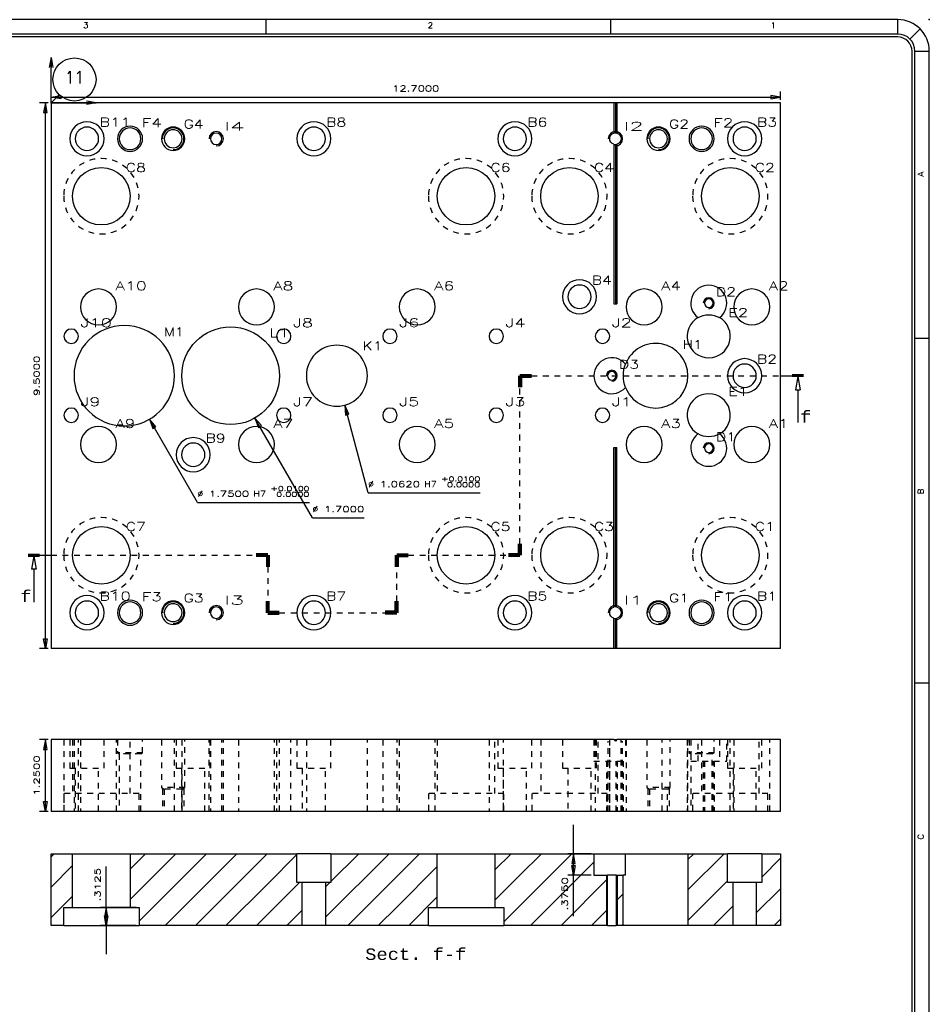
# Model space of a CAD drawing. Header units: inches. Extents: x 3 to 351, y 4 to 271.
# Tile 140 of 256: x 81 to 97, y 173 to 190. Entities that reach past the tile are written whole.
import ezdxf
from ezdxf.enums import TextEntityAlignment as Align

# ---------------------------------------------------------------- set-up
doc = ezdxf.new("R2010")
doc.units = ezdxf.units.IN
doc.header["$LTSCALE"] = 0.5
doc.header["$MEASUREMENT"] = 0
doc.linetypes.add('DIVIDE', pattern=[0.393701, 0.19685, -0.098425, 0, -0.098425])
doc.linetypes.add('HIDDEN', pattern=[0.225, 0.15, -0.075])
for name, color, linetype in [('DIE', 7, 'Continuous'), ('DSS', 7, 'Continuous'), ('MFB', 7, 'Continuous'), ('PLOTVIEW1', 7, 'Continuous'), ('STR_1', 7, 'Continuous')]:
    doc.layers.add(name, color=color, linetype=linetype)
doc.styles.add('VERO0-Simplex', font='simplex_.ttf')
doc.styles.add('VERO2-Courier New', font='cour.ttf')
doc.styles.add('VERO5-RomanD', font='romand__.ttf')

# ---------------------------------------------------------------- blocks, each defined once
blk = doc.blocks.new('ArrowheadClosed')
at = {"color": 0}
for p, q in [((0, 0), (-1, 0.18)), ((-1, 0.18), (-1, -0.18)), ((-1, -0.18), (0, 0))]:
    blk.add_line(p, q, dxfattribs=at)
blk = doc.blocks.new('ArrowheadOpen')
at = {"color": 0}
for q in [(-1, 0.18), (-1, -0.18), (-1, 0)]:
    blk.add_line((0, 0), q, dxfattribs=at)
blk = doc.blocks.new('ArrowheadSection')
at = {"color": 0}
for p, q in [((0, 1), (-1, 1)), ((0, 0.5), (-1, 0.5)), ((0, 0), (-1, 0)), ((0, -0.5), (-1, -0.5)), ((0, -1), (-1, -1))]:
    blk.add_line(p, q, dxfattribs=at)
blk = doc.blocks.new('ArrowheadSectionClosed')
at = {"color": 0}
for p, q in [((0, 0.02), (-1, 0.02)), ((0, 0.01), (-1, 0.01)), ((0, 0), (-1, 0)), ((0, -0.01), (-1, -0.01)), ((0, -0.02), (-1, -0.02)), ((-0.5, -0.02), (-0.7, -0.298)), ((-0.5, -0.02), (-0.3, -0.298)), ((-0.7, -0.298), (-0.3, -0.298)), ((-0.5, -0.298), (-0.5, -1))]:
    blk.add_line(p, q, dxfattribs=at)

msp = doc.modelspace()

# ---------------------------------------------------------------- linework, layer by layer
at = {"layer": 'DIE', "color": 95, "linetype": 'Continuous'}
msp.add_line((82.012, 188.3), (82.012, 189.087), dxfattribs=at)
at = {"layer": 'DIE', "color": 230, "linetype": 'Continuous'}
msp.add_line((82.012, 188.3), (82.799, 188.3), dxfattribs=at)
at = {"layer": 'DIE', "color": 142, "linetype": 'Continuous'}
msp.add_point((82.012, 188.3), dxfattribs=at)
at = {"layer": 'DSS', "color": 56, "linetype": 'Continuous'}
for p, q in [((82.012, 188.35), (82.012, 188.5)), ((82.012, 188.4), (94.712, 188.4)), ((94.712, 188.35), (94.712, 188.5)), ((81.962, 188.3), (81.812, 188.3)), ((81.912, 178.8), (81.912, 188.3)), ((81.962, 178.8), (81.812, 178.8)), ((81.962, 177.216), (81.812, 177.216)), ((81.912, 175.966), (81.912, 177.216)), ((81.962, 175.966), (81.812, 175.966))]:
    msp.add_line(p, q, dxfattribs=at)
at = {"layer": 'DSS', "color": 9, "linetype": 'Continuous'}
for p, q in [((82.012, 188.3), (82.012, 178.8)), ((91.812, 188.3), (82.012, 188.3)), ((91.812, 188.3), (91.812, 187.772)), ((91.837, 188.3), (91.812, 188.3)), ((91.837, 188.3), (91.837, 187.775)), ((91.862, 188.3), (91.837, 188.3)), ((91.862, 188.3), (91.862, 187.772)), ((94.712, 188.3), (91.862, 188.3)), ((94.712, 178.8), (94.712, 188.3)), ((91.837, 187.775), (91.812, 187.772)), ((91.862, 187.772), (91.837, 187.775)), ((91.812, 187.577), (91.812, 184.8)), ((91.812, 187.577), (91.837, 187.574)), ((91.837, 187.574), (91.862, 187.577)), ((91.837, 187.574), (91.837, 184.8)), ((91.862, 187.577), (91.862, 184.8)), ((91.812, 184.8), (91.862, 184.8)), ((91.812, 182.3), (91.862, 182.3)), ((91.812, 179.522), (91.812, 182.3)), ((91.837, 179.525), (91.837, 182.3)), ((91.862, 179.522), (91.862, 182.3)), ((91.837, 179.525), (91.812, 179.522)), ((91.862, 179.522), (91.837, 179.525)), ((91.812, 178.8), (91.812, 179.327)), ((91.812, 179.327), (91.837, 179.324)), ((91.837, 179.324), (91.862, 179.327)), ((91.837, 178.8), (91.837, 179.324)), ((91.862, 178.8), (91.862, 179.327)), ((91.812, 178.8), (82.012, 178.8)), ((91.837, 178.8), (91.812, 178.8)), ((91.862, 178.8), (91.837, 178.8)), ((94.712, 178.8), (91.862, 178.8)), ((82.012, 177.216), (82.012, 175.966)), ((91.812, 177.216), (82.012, 177.216)), ((91.837, 177.191), (91.812, 177.216)), ((91.812, 177.216), (91.862, 177.216)), ((91.862, 177.216), (91.837, 177.191)), ((94.712, 177.216), (91.862, 177.216)), ((94.712, 175.966), (94.712, 177.216)), ((94.712, 175.966), (82.012, 175.966))]:
    msp.add_line(p, q, dxfattribs=at)
at = {"layer": 'DSS', "color": 100, "linetype": 'DIVIDE'}
for p, q in [((90.175, 180.425), (90.175, 183.55)), ((90.175, 183.55), (94.712, 183.55)), ((82.012, 180.425), (85.784, 180.425)), ((85.784, 180.425), (85.784, 179.425)), ((88.029, 179.425), (88.029, 180.425)), ((88.029, 180.425), (90.175, 180.425)), ((85.784, 179.425), (88.029, 179.425))]:
    msp.add_line(p, q, dxfattribs=at)
at = {"layer": 'DSS', "color": 254, "linetype": 'HIDDEN'}
for p, q in [((82.236, 177.216), (82.236, 175.966)), ((82.34, 177.216), (82.34, 176.716)), ((82.386, 177.216), (82.386, 176.278)), ((82.412, 177.216), (82.412, 175.966)), ((82.488, 175.966), (82.488, 177.216)), ((82.524, 177.216), (82.524, 175.966)), ((82.934, 176.716), (82.934, 177.216)), ((83.149, 175.966), (83.149, 177.216)), ((83.168, 177.216), (83.168, 176.984)), ((83.388, 176.278), (83.388, 177.216)), ((83.606, 176.984), (83.606, 177.216)), ((83.934, 177.216), (83.934, 176.383)), ((84.162, 175.966), (84.162, 177.216)), ((84.19, 177.216), (84.19, 176.716)), ((84.287, 177.216), (84.287, 175.966)), ((84.34, 176.383), (84.34, 177.216)), ((84.762, 175.966), (84.762, 177.216)), ((84.784, 176.716), (84.784, 177.216)), ((84.786, 177.216), (84.786, 175.966)), ((84.987, 175.966), (84.987, 177.216)), ((85.012, 175.966), (85.012, 177.216)), ((85.274, 177.216), (85.274, 175.966)), ((85.899, 175.966), (85.899, 177.216)), ((85.936, 177.216), (85.936, 175.966)), ((85.987, 175.966), (85.987, 177.216)), ((86.188, 175.966), (86.188, 177.216)), ((86.29, 177.216), (86.29, 176.716)), ((86.456, 177.216), (86.456, 175.966)), ((86.884, 176.716), (86.884, 177.216)), ((87.518, 175.966), (87.518, 177.216)), ((87.786, 177.216), (87.786, 175.966)), ((88.038, 175.966), (88.038, 177.216)), ((88.074, 177.216), (88.074, 175.966)), ((88.699, 175.966), (88.699, 177.216)), ((88.736, 177.216), (88.736, 176.278)), ((89.636, 177.216), (89.636, 175.966)), ((89.738, 176.278), (89.738, 177.216)), ((89.79, 177.216), (89.79, 176.716)), ((89.888, 175.966), (89.888, 177.216)), ((90.384, 176.716), (90.384, 177.216)), ((90.536, 177.216), (90.536, 176.278)), ((90.915, 177.216), (90.915, 176.716)), ((91.462, 177.216), (91.462, 176.841)), ((91.486, 177.216), (91.486, 175.966)), ((91.509, 176.716), (91.509, 177.216)), ((91.538, 176.278), (91.538, 177.216)), ((91.712, 175.966), (91.712, 177.191)), ((91.736, 177.216), (91.736, 175.966)), ((91.738, 175.966), (91.738, 177.216)), ((91.937, 175.966), (91.937, 177.216)), ((91.962, 175.966), (91.962, 177.191)), ((92.012, 177.216), (92.012, 176.841)), ((92.024, 177.216), (92.024, 175.966)), ((92.384, 177.216), (92.384, 176.383)), ((92.649, 175.966), (92.649, 177.216)), ((92.79, 176.383), (92.79, 177.216)), ((93.087, 177.216), (93.087, 175.966)), ((93.099, 175.966), (93.099, 177.216)), ((93.118, 177.216), (93.118, 176.984)), ((93.149, 177.216), (93.149, 176.966)), ((93.275, 176.841), (93.275, 177.216)), ((93.336, 177.216), (93.336, 176.278)), ((93.556, 176.984), (93.556, 177.216)), ((93.649, 177.216), (93.649, 176.841)), ((93.774, 176.841), (93.774, 177.216)), ((93.79, 177.216), (93.79, 176.716)), ((93.837, 175.966), (93.837, 177.216)), ((93.899, 177.216), (93.899, 175.966)), ((94.338, 176.278), (94.338, 177.216)), ((94.384, 176.716), (94.384, 177.216)), ((94.524, 175.966), (94.524, 177.216)), ((83.606, 176.984), (83.168, 176.984)), ((83.168, 176.984), (83.199, 176.966)), ((83.574, 176.966), (83.199, 176.966)), ((83.199, 176.966), (83.199, 175.966)), ((83.574, 176.966), (83.606, 176.984)), ((83.574, 175.966), (83.574, 176.966)), ((93.556, 176.984), (93.118, 176.984)), ((93.118, 176.984), (93.149, 176.966)), ((93.524, 176.966), (93.149, 176.966)), ((93.149, 176.966), (93.149, 175.966)), ((93.524, 176.966), (93.556, 176.984)), ((93.524, 175.966), (93.524, 176.966)), ((82.34, 176.716), (82.934, 176.716)), ((82.434, 176.716), (82.434, 175.966)), ((82.84, 175.966), (82.84, 176.716)), ((84.19, 176.716), (84.784, 176.716)), ((84.284, 176.716), (84.284, 175.966)), ((84.69, 175.966), (84.69, 176.716)), ((86.29, 176.716), (86.884, 176.716)), ((86.384, 176.716), (86.384, 175.966)), ((86.79, 175.966), (86.79, 176.716)), ((89.79, 176.716), (90.384, 176.716)), ((89.884, 176.716), (89.884, 175.966)), ((90.29, 175.966), (90.29, 176.716)), ((90.915, 176.716), (91.509, 176.716)), ((91.009, 176.716), (91.009, 175.966)), ((91.415, 175.966), (91.415, 176.716)), ((91.462, 176.841), (92.012, 176.841)), ((91.679, 176.841), (91.679, 175.966)), ((91.7, 176.841), (91.7, 175.966)), ((91.849, 175.966), (91.849, 176.841)), ((91.869, 176.841), (91.869, 175.966)), ((91.974, 176.841), (91.974, 175.966)), ((93.149, 176.841), (93.774, 176.841)), ((93.367, 176.841), (93.367, 175.966)), ((93.387, 176.841), (93.387, 175.966)), ((93.537, 175.966), (93.537, 176.841)), ((93.557, 176.841), (93.557, 175.966)), ((93.79, 176.716), (94.384, 176.716)), ((93.884, 176.716), (93.884, 175.966)), ((94.29, 175.966), (94.29, 176.716)), ((84.34, 176.383), (83.934, 176.383)), ((83.934, 176.383), (83.981, 176.356)), ((84.293, 176.356), (84.34, 176.383)), ((92.79, 176.383), (92.384, 176.383)), ((92.384, 176.383), (92.431, 176.356)), ((92.743, 176.356), (92.79, 176.383)), ((82.231, 176.278), (82.231, 175.966)), ((83.543, 176.278), (82.231, 176.278)), ((83.543, 175.966), (83.543, 176.278)), ((83.949, 176.356), (83.949, 175.966)), ((84.293, 176.356), (83.981, 176.356)), ((83.981, 176.356), (83.981, 175.966)), ((84.293, 175.966), (84.293, 176.356)), ((84.324, 176.356), (84.324, 175.966)), ((88.581, 176.278), (88.581, 175.966)), ((89.893, 176.278), (88.581, 176.278)), ((89.893, 175.966), (89.893, 176.278)), ((90.381, 176.278), (90.381, 175.966)), ((91.693, 176.278), (90.381, 176.278)), ((91.693, 175.966), (91.693, 176.278)), ((92.399, 176.356), (92.399, 175.966)), ((92.743, 176.356), (92.431, 176.356)), ((92.431, 176.356), (92.431, 175.966)), ((92.743, 175.966), (92.743, 176.356)), ((92.774, 176.356), (92.774, 175.966)), ((93.181, 176.278), (93.181, 175.966)), ((94.493, 176.278), (93.181, 176.278)), ((94.493, 175.966), (94.493, 176.278))]:
    msp.add_line(p, q, dxfattribs=at)
at = {"layer": 'DSS', "color": 9, "linetype": 'Continuous', "extrusion": (0, 0, -1)}
for centre, radius in [((-82.637, 187.675), 0.297), ((-82.637, 187.675), 0.203), ((-83.387, 187.675), 0.219), ((-83.387, 187.675), 0.188), ((-84.137, 187.675), 0.203), ((-86.587, 187.675), 0.297), ((-86.587, 187.675), 0.203), ((-90.087, 187.675), 0.297), ((-90.087, 187.675), 0.203), ((-92.587, 187.675), 0.203), ((-93.337, 187.675), 0.219), ((-93.337, 187.675), 0.188), ((-94.087, 187.675), 0.297), ((-94.087, 187.675), 0.203), ((-84.137, 187.675), 0.156), ((-84.887, 187.675), 0.1), ((-92.587, 187.675), 0.156), ((-91.212, 184.925), 0.297), ((-91.212, 184.925), 0.203), ((-82.837, 184.747), 0.313), ((-85.587, 184.747), 0.313), ((-88.387, 184.747), 0.313), ((-92.337, 184.747), 0.313), ((-94.212, 184.747), 0.313), ((-93.462, 184.812), 0.0748), ((-83.287, 183.55), 0.875), ((-82.362, 184.237), 0.126), ((-86.062, 184.237), 0.126), ((-87.912, 184.237), 0.126), ((-89.762, 184.237), 0.126), ((-91.612, 184.237), 0.126), ((-86.987, 183.55), 0.531), ((-94.087, 183.55), 0.297), ((-94.087, 183.55), 0.203), ((-91.774, 183.55), 0.0748), ((-82.362, 182.862), 0.126), ((-86.062, 182.862), 0.126), ((-87.912, 182.862), 0.126), ((-89.762, 182.862), 0.126), ((-91.612, 182.862), 0.126), ((-82.837, 182.352), 0.313), ((-85.587, 182.352), 0.313), ((-88.387, 182.352), 0.313), ((-92.337, 182.352), 0.313), ((-94.212, 182.352), 0.313), ((-84.487, 182.175), 0.297), ((-84.487, 182.175), 0.203), ((-93.462, 182.287), 0.0748), ((-82.637, 179.425), 0.297), ((-82.637, 179.425), 0.203), ((-83.387, 179.425), 0.219), ((-84.137, 179.425), 0.203), ((-86.587, 179.425), 0.297), ((-86.587, 179.425), 0.203), ((-90.087, 179.425), 0.297), ((-90.087, 179.425), 0.203), ((-92.587, 179.425), 0.203), ((-93.337, 179.425), 0.219), ((-94.087, 179.425), 0.297), ((-94.087, 179.425), 0.203), ((-83.387, 179.425), 0.188), ((-84.137, 179.425), 0.156), ((-84.887, 179.425), 0.1), ((-92.587, 179.425), 0.156), ((-93.337, 179.425), 0.188)]:
    msp.add_circle(centre, radius, dxfattribs=at)
at = {"layer": 'DSS', "color": 254, "linetype": 'HIDDEN', "extrusion": (0, 0, -1)}
for centre in [(-82.887, 186.675), (-89.237, 186.675), (-91.037, 186.675), (-93.837, 186.675), (-82.887, 180.425), (-89.237, 180.425), (-91.037, 180.425), (-93.837, 180.425)]:
    msp.add_circle(centre, 0.656, dxfattribs=at)
at = {"layer": 'DSS', "color": 9, "linetype": 'Continuous'}
for centre, radius in [((82.887, 186.675), 0.501), ((89.237, 186.675), 0.501), ((91.037, 186.675), 0.501), ((93.837, 186.675), 0.501), ((85.137, 183.55), 0.85), ((82.887, 180.425), 0.501), ((89.237, 180.425), 0.501), ((91.037, 180.425), 0.501), ((93.837, 180.425), 0.501)]:
    msp.add_circle(centre, radius, dxfattribs=at)
at = {"layer": 'DSS', "color": 2, "linetype": 'Continuous'}
for centre, radius in [((84.137, 187.675), 0.188), ((92.587, 187.675), 0.188), ((84.887, 187.675), 0.125), ((91.837, 187.675), 0.125), ((93.462, 184.812), 0.095), ((91.774, 183.55), 0.095), ((93.462, 182.287), 0.095), ((84.137, 179.425), 0.188), ((84.887, 179.425), 0.125), ((91.837, 179.425), 0.125), ((92.587, 179.425), 0.188)]:
    msp.add_arc(centre, radius, 270, 180, dxfattribs=at)
at = {"layer": 'DSS', "color": 9, "linetype": 'Continuous', "extrusion": (0, 0, -1)}
for centre, radius, start, end in [((-91.837, 187.675), 0.1, 284.4039, 75.5961), ((-91.837, 187.675), 0.1, 104.4039, 255.5961), ((-93.462, 184.237), 0.375, 60.032, 119.968), ((-92.537, 183.55), 0.562, 338.8735, 21.1265), ((-93.462, 182.862), 0.375, 240.032, 299.968), ((-91.837, 179.425), 0.1, 284.4039, 75.5961), ((-91.837, 179.425), 0.1, 104.4039, 255.5961)]:
    msp.add_arc(centre, radius, start, end, dxfattribs=at)
at = {"layer": 'DSS', "color": 9, "linetype": 'Continuous'}
for centre, radius, start, end in [((93.462, 184.812), 0.313, 306.8284, 233.1716), ((93.462, 184.237), 0.375, 119.968, 60.032), ((92.537, 183.55), 0.562, 201.1265, 158.8735), ((91.774, 183.55), 0.313, 40.449, 319.551), ((93.462, 182.862), 0.375, 299.968, 240.032), ((93.462, 182.287), 0.313, 126.8284, 53.1716)]:
    msp.add_arc(centre, radius, start, end, dxfattribs=at)
at = {"layer": 'MFB', "color": 56, "linetype": 'Continuous'}
for p, q in [((82.012, 188.3), (82.154, 188.442)), ((87.533, 181.513), (87.124, 183.037)), ((84.56, 181.345), (83.724, 182.792)), ((86.564, 181.078), (85.562, 182.813)), ((87.533, 181.513), (89.483, 181.513)), ((84.56, 181.345), (86.51, 181.345)), ((86.564, 181.078), (87.464, 181.078)), ((91.106, 175.23), (91.106, 175.73)), ((91.412, 175.23), (91.006, 175.23)), ((91.106, 174.855), (91.106, 175.23)), ((82.972, 174.293), (82.972, 175.005)), ((91.412, 174.855), (91.006, 174.855)), ((91.106, 174.142), (91.106, 174.855)), ((83.493, 174.293), (82.872, 174.293)), ((82.972, 173.98), (82.972, 174.293)), ((83.493, 173.98), (82.872, 173.98)), ((82.972, 173.98), (82.972, 173.48))]:
    msp.add_line(p, q, dxfattribs=at)
at = {"layer": 'MFB', "color": 9, "linetype": 'Continuous'}
for p, q in [((82.064, 175.23), (82.012, 175.178)), ((82.012, 173.98), (82.012, 175.23)), ((82.012, 175.23), (82.386, 175.23)), ((82.386, 174.293), (82.386, 175.23)), ((82.386, 175.23), (83.388, 175.23)), ((84.185, 175.23), (83.388, 174.433)), ((83.655, 175.23), (83.388, 174.963)), ((83.388, 175.23), (83.388, 174.293)), ((83.388, 175.23), (85.784, 175.23)), ((84.716, 175.23), (83.543, 174.058)), ((85.246, 175.23), (83.996, 173.98)), ((85.776, 175.23), (84.526, 173.98)), ((85.784, 175.23), (86.29, 175.23)), ((86.29, 175.214), (85.784, 174.707)), ((86.29, 174.73), (86.29, 175.23)), ((86.884, 175.23), (86.29, 175.23)), ((87.898, 175.23), (86.79, 174.123)), ((87.367, 175.23), (86.884, 174.747)), ((86.884, 175.23), (86.884, 174.73)), ((86.884, 175.23), (88.029, 175.23)), ((88.428, 175.23), (88.029, 174.831)), ((88.029, 175.23), (88.736, 175.23)), ((88.736, 174.293), (88.736, 175.23)), ((88.736, 175.23), (89.738, 175.23)), ((90.019, 175.23), (89.738, 174.949)), ((89.738, 175.23), (89.738, 174.293)), ((89.738, 175.23), (90.175, 175.23)), ((91.08, 175.23), (90.175, 174.325)), ((90.549, 175.23), (90.175, 174.856)), ((90.175, 175.23), (91.462, 175.23)), ((91.462, 175.23), (91.462, 174.855)), ((91.462, 175.23), (92.012, 175.23)), ((92.012, 174.855), (92.012, 175.23)), ((92.012, 175.23), (93.099, 175.23)), ((93.731, 175.23), (93.099, 174.598)), ((93.201, 175.23), (93.099, 175.129)), ((93.099, 175.23), (93.099, 173.98)), ((93.099, 175.23), (93.79, 175.23)), ((93.79, 174.73), (93.79, 175.23)), ((94.384, 175.23), (93.79, 175.23)), ((94.384, 175.23), (94.384, 174.73)), ((94.384, 175.23), (94.712, 175.23)), ((94.712, 175.23), (94.712, 173.98)), ((82.386, 175.022), (82.012, 174.648)), ((88.736, 175.008), (88.029, 174.3)), ((91.462, 175.082), (90.36, 173.98)), ((94.712, 175.15), (94.384, 174.822)), ((88.029, 174.831), (87.178, 173.98)), ((90.175, 174.856), (89.738, 174.419)), ((91.462, 174.855), (91.7, 174.855)), ((91.7, 173.98), (91.7, 174.855)), ((91.849, 174.855), (91.7, 174.855)), ((91.849, 174.855), (91.849, 173.98)), ((91.849, 174.855), (91.974, 174.855)), ((91.974, 173.98), (91.974, 174.855)), ((92.012, 174.855), (91.974, 174.855)), ((85.784, 174.707), (85.057, 173.98)), ((86.337, 174.73), (85.784, 174.177)), ((86.384, 174.73), (86.29, 174.73)), ((86.79, 174.73), (86.384, 174.73)), ((86.384, 173.98), (86.384, 174.73)), ((86.867, 174.73), (86.79, 174.653)), ((86.79, 174.73), (86.79, 173.98)), ((86.884, 174.73), (86.79, 174.73)), ((91.7, 174.79), (90.89, 173.98)), ((93.79, 174.759), (93.099, 174.068)), ((93.884, 174.73), (93.79, 174.73)), ((93.884, 173.98), (93.884, 174.73)), ((94.29, 174.73), (93.884, 174.73)), ((94.292, 174.73), (94.29, 174.728)), ((94.29, 174.73), (94.29, 173.98)), ((94.384, 174.73), (94.29, 174.73)), ((82.386, 174.492), (82.012, 174.118)), ((91.974, 174.534), (91.849, 174.409)), ((94.712, 174.62), (94.29, 174.198)), ((88.736, 174.478), (88.239, 173.98)), ((90.175, 174.325), (89.893, 174.044)), ((93.884, 174.322), (93.542, 173.98)), ((82.231, 173.98), (82.231, 174.293)), ((82.231, 174.293), (82.386, 174.293)), ((82.386, 174.293), (83.388, 174.293)), ((83.388, 174.293), (83.543, 174.293)), ((83.543, 174.293), (83.543, 173.98)), ((85.784, 174.177), (85.587, 173.98)), ((86.384, 174.247), (86.117, 173.98)), ((88.029, 174.3), (87.708, 173.98)), ((88.581, 173.98), (88.581, 174.293)), ((88.581, 174.293), (88.736, 174.293)), ((88.736, 174.293), (89.738, 174.293)), ((89.738, 174.293), (89.893, 174.293)), ((89.893, 174.293), (89.893, 173.98)), ((91.7, 174.259), (91.421, 173.98)), ((82.231, 173.98), (82.012, 173.98)), ((82.231, 173.98), (83.543, 173.98)), ((85.784, 173.98), (83.543, 173.98)), ((86.384, 173.98), (85.784, 173.98)), ((86.79, 173.98), (86.384, 173.98)), ((88.029, 173.98), (86.79, 173.98)), ((88.581, 173.98), (88.029, 173.98)), ((88.581, 173.98), (89.893, 173.98)), ((90.175, 173.98), (89.893, 173.98)), ((91.7, 173.98), (90.175, 173.98)), ((91.7, 173.98), (91.849, 173.98)), ((91.974, 173.98), (91.849, 173.98)), ((91.974, 174.004), (91.951, 173.98)), ((93.099, 173.98), (91.974, 173.98)), ((93.884, 173.98), (93.099, 173.98)), ((94.29, 173.98), (93.884, 173.98)), ((94.712, 173.98), (94.29, 173.98)), ((94.712, 174.09), (94.603, 173.98))]:
    msp.add_line(p, q, dxfattribs=at)
at = {"layer": 'MFB', "color": 2, "linetype": 'Continuous'}
for p, q in [((91.679, 174.855), (91.679, 173.98)), ((91.869, 174.855), (91.869, 173.98))]:
    msp.add_line(p, q, dxfattribs=at)
at = {"layer": 'MFB', "color": 56, "linetype": 'Continuous'}
msp.add_circle((82.419, 188.707), 0.375, dxfattribs=at)
at = {"layer": 'PLOTVIEW1', "color": 97, "linetype": 'Continuous'}
for p, q in [((96.752, 189.748), (50.752, 189.748)), ((85.752, 189.748), (85.752, 189.498)), ((91.752, 189.748), (91.752, 189.498)), ((96.752, 189.498), (96.752, 189.748)), ((96.964, 189.41), (97.141, 189.586)), ((96.752, 189.498), (50.752, 189.498)), ((96.752, 189.448), (50.752, 189.448)), ((97.002, 155.198), (97.002, 189.198)), ((97.052, 155.198), (97.052, 189.198)), ((97.052, 189.198), (97.302, 189.198)), ((97.302, 155.198), (97.302, 189.198)), ((97.302, 184.198), (97.052, 184.198)), ((97.302, 178.198), (97.052, 178.198))]:
    msp.add_line(p, q, dxfattribs=at)
for radius in [0.55, 0.3, 0.25]:
    msp.add_arc((96.752, 189.198), radius, 0, 90, dxfattribs=at)
at = {"layer": 'PLOTVIEW1', "color": 56, "linetype": 'Continuous'}
msp.add_point((97.302, 189.748), dxfattribs=at)
at = {"layer": 'STR_1', "color": 100, "linetype": 'Continuous'}
for p, q in [((94.712, 183.55), (95.112, 183.55)), ((81.612, 180.425), (82.012, 180.425))]:
    msp.add_line(p, q, dxfattribs=at)

# ---------------------------------------------------------------- block references
at = {"layer": 'DIE', "color": 95, "linetype": 'Continuous', "xscale": 0.170138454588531, "yscale": 0.170138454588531, "zscale": 0.170138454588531, "rotation": 90}
msp.add_blockref('ArrowheadOpen', (82.012, 189.087), dxfattribs=at)
at = {"layer": 'DIE', "color": 230, "linetype": 'Continuous', "xscale": 0.170138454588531, "yscale": 0.170138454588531, "zscale": 0.170138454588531}
msp.add_blockref('ArrowheadOpen', (82.799, 188.3), dxfattribs=at)
at = {"layer": 'DSS', "color": 56, "linetype": 'Continuous', "extrusion": (0, 0, -1), "xscale": 0.170138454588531, "yscale": 0.170138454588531, "zscale": 0.170138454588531}
msp.add_blockref('ArrowheadClosed', (-82.012, 188.4), dxfattribs=at)
at = {"layer": 'DSS', "color": 56, "linetype": 'Continuous', "xscale": 0.170138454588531, "yscale": 0.170138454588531, "zscale": 0.170138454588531}
msp.add_blockref('ArrowheadClosed', (94.712, 188.4), dxfattribs=at)
at = {"layer": 'DSS', "color": 56, "linetype": 'Continuous', "xscale": 0.170138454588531, "yscale": 0.170138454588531, "zscale": 0.170138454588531, "rotation": 90}
for p in [(81.912, 188.3), (81.912, 177.216)]:
    msp.add_blockref('ArrowheadClosed', p, dxfattribs=at)
at = {"layer": 'DSS', "color": 100, "linetype": 'DIVIDE', "extrusion": (0, 0, -1), "xscale": 0.2, "yscale": 0.024}
for p in [(-90.175, 183.55), (-88.029, 180.425), (-85.784, 179.425)]:
    msp.add_blockref('ArrowheadSection', p, dxfattribs=at)
at = {"layer": 'DSS', "color": 100, "linetype": 'DIVIDE', "xscale": 0.2, "yscale": 0.024}
for p, rotation in [((90.175, 183.55), 90), ((88.029, 180.425), 90), ((85.784, 179.425), 270)]:
    msp.add_blockref('ArrowheadSection', p, dxfattribs=dict(at, rotation=rotation))
at = {"layer": 'DSS', "color": 100, "linetype": 'DIVIDE', "extrusion": (0, 0, -1), "xscale": 0.2, "yscale": 0.024}
for p, rotation in [((-90.175, 180.425), 270), ((-85.784, 180.425), 90), ((-88.029, 179.425), 270)]:
    msp.add_blockref('ArrowheadSection', p, dxfattribs=dict(at, rotation=rotation))
at = {"layer": 'DSS', "color": 100, "linetype": 'DIVIDE', "xscale": 0.2, "yscale": 0.024}
for p in [(85.784, 180.425), (90.175, 180.425), (88.029, 179.425)]:
    msp.add_blockref('ArrowheadSection', p, dxfattribs=at)
at = {"layer": 'DSS', "color": 56, "linetype": 'Continuous', "extrusion": (0, 0, -1), "xscale": 0.170138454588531, "yscale": 0.170138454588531, "zscale": 0.170138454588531, "rotation": 270}
for p in [(-81.912, 178.8), (-81.912, 175.966)]:
    msp.add_blockref('ArrowheadClosed', p, dxfattribs=at)
at = {"layer": 'MFB', "color": 56, "linetype": 'Continuous'}
for p, xscale, yscale, zscale, rotation in [((87.124, 183.037), 0.1701384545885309, 0.1701384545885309, 0.1701384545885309, 104.9999999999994), ((83.724, 182.792), 0.170138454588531, 0.170138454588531, 0.170138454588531, 119.9999999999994), ((85.562, 182.813), 0.170138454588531, 0.170138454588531, 0.170138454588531, 120.0000000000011), ((91.106, 175.23), 0.170138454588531, 0.170138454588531, 0.170138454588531, 90), ((82.972, 174.293), 0.170138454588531, 0.170138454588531, 0.170138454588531, 90)]:
    msp.add_blockref('ArrowheadClosed', p, dxfattribs=dict(at, xscale=xscale, yscale=yscale, zscale=zscale, rotation=rotation))
at = {"layer": 'MFB', "color": 56, "linetype": 'Continuous', "extrusion": (0, 0, -1), "xscale": 0.170138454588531, "yscale": 0.170138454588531, "zscale": 0.170138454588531, "rotation": 270}
for p in [(-91.106, 174.855), (-82.972, 173.98)]:
    msp.add_blockref('ArrowheadClosed', p, dxfattribs=at)
at = {"layer": 'STR_1', "color": 100, "linetype": 'Continuous', "xscale": 0.2, "yscale": 0.8160000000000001}
msp.add_blockref('ArrowheadSectionClosed', (95.112, 183.55), dxfattribs=at)
at = {"layer": 'STR_1', "color": 100, "linetype": 'Continuous', "extrusion": (0, 0, -1), "xscale": 0.2, "yscale": 0.8160000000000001}
msp.add_blockref('ArrowheadSectionClosed', (-81.612, 180.425), dxfattribs=at)

# ---------------------------------------------------------------- texts
at = {"layer": 'DSS', "color": 230, "linetype": 'Continuous', "style": 'VERO0-Simplex', "width": 1.3898}
msp.add_text('12.7000', height=0.1, dxfattribs=at).set_placement((87.952, 188.5), (88.772, 188.5), align=Align.FIT)
at = {"layer": 'DSS', "color": 230, "linetype": 'Continuous', "style": 'VERO0-Simplex'}
for s, width, p, p2 in [('9.5000', 1.358929, (81.812, 183.2), (81.812, 183.9)), ('1.2500', 1.410379, (81.812, 176.241), (81.812, 176.941))]:
    msp.add_text(s, height=0.1, rotation=90, dxfattribs=dict(at, width=width)).set_placement(p, p2, align=Align.FIT)
at = {"layer": 'MFB', "color": 7, "linetype": 'Continuous'}
for s, height, style, width, p, p2 in [('11', 0.22, 'VERO0-Simplex', 1.000365, (82.254, 188.634), (82.584, 188.634)), ('B11', 0.15, 'VERO0-Simplex', 1.372858, (82.851, 187.889), (83.401, 187.889)), ('F4', 0.15, 'VERO0-Simplex', 1.310939, (83.59, 187.878), (83.94, 187.878)), ('B8', 0.15, 'VERO0-Simplex', 1.10599, (86.801, 187.889), (87.151, 187.889)), ('B6', 0.15, 'VERO0-Simplex', 1.10599, (90.301, 187.889), (90.651, 187.889)), ('F2', 0.15, 'VERO0-Simplex', 1.310939, (93.54, 187.878), (93.89, 187.878)), ('B3', 0.15, 'VERO0-Simplex', 1.10599, (94.301, 187.889), (94.651, 187.889)), ('G4', 0.15, 'VERO0-Simplex', 1.214546, (84.318, 187.856), (84.668, 187.856)), ('I4', 0.15, 'VERO0-Simplex', 1.782798, (85.029, 187.816), (85.379, 187.816)), ('I2', 0.15, 'VERO0-Simplex', 1.782798, (91.979, 187.816), (92.329, 187.816)), ('G2', 0.15, 'VERO0-Simplex', 1.214546, (92.768, 187.856), (93.118, 187.856)), ('C8', 0.15, 'VERO0-Simplex', 1.10599, (83.312, 187.099), (83.662, 187.099)), ('C6', 0.15, 'VERO0-Simplex', 1.10599, (89.662, 187.099), (90.012, 187.099)), ('C4', 0.15, 'VERO0-Simplex', 1.10599, (91.462, 187.099), (91.812, 187.099)), ('C2', 0.15, 'VERO0-Simplex', 1.10599, (94.262, 187.099), (94.612, 187.099)), ('B4', 0.15, 'VERO0-Simplex', 1.10599, (91.426, 185.139), (91.776, 185.139)), ('A10', 0.15, 'VERO0-Simplex', 1.349291, (83.129, 185.039), (83.679, 185.039)), ('A8', 0.15, 'VERO0-Simplex', 1.185358, (85.879, 185.039), (86.229, 185.039)), ('A6', 0.15, 'VERO0-Simplex', 1.185358, (88.679, 185.039), (89.029, 185.039)), ('A4', 0.15, 'VERO0-Simplex', 1.185358, (92.629, 185.039), (92.979, 185.039)), ('A2', 0.15, 'VERO0-Simplex', 1.185358, (94.504, 185.039), (94.854, 185.039)), ('D2', 0.15, 'VERO0-Simplex', 1.214546, (93.586, 184.936), (93.936, 184.936)), ('E2', 0.15, 'VERO0-Simplex', 1.276999, (93.798, 184.573), (94.148, 184.573)), ('J10', 0.15, 'VERO0-Simplex', 1.505846, (82.522, 184.397), (83.072, 184.397)), ('J8', 0.15, 'VERO0-Simplex', 1.383996, (86.222, 184.397), (86.572, 184.397)), ('J6', 0.15, 'VERO0-Simplex', 1.383996, (88.072, 184.397), (88.422, 184.397)), ('J4', 0.15, 'VERO0-Simplex', 1.383996, (89.922, 184.397), (90.272, 184.397)), ('J2', 0.15, 'VERO0-Simplex', 1.383996, (91.772, 184.397), (92.122, 184.397)), ('M1', 0.15, 'VERO0-Simplex', 1.244772, (83.976, 184.239), (84.326, 184.239)), ('L1', 0.15, 'VERO0-Simplex', 1.557602, (85.809, 184.221), (86.159, 184.221)), ('K1', 0.15, 'VERO0-Simplex', 1.310455, (87.433, 183.996), (87.783, 183.996)), ('H1', 0.15, 'VERO0-Simplex', 1.276999, (93.005, 184.018), (93.355, 184.018)), ('B2', 0.15, 'VERO0-Simplex', 1.10599, (94.301, 183.764), (94.651, 183.764)), ('D3', 0.15, 'VERO0-Simplex', 1.214546, (91.898, 183.673), (92.248, 183.673)), ('E1', 0.15, 'VERO0-Simplex', 1.42338, (93.798, 183.198), (94.148, 183.198)), ('J9', 0.15, 'VERO0-Simplex', 1.383996, (82.522, 183.022), (82.872, 183.022)), ('J7', 0.15, 'VERO0-Simplex', 1.383996, (86.222, 183.022), (86.572, 183.022)), ('J5', 0.15, 'VERO0-Simplex', 1.383996, (88.072, 183.022), (88.422, 183.022)), ('J3', 0.15, 'VERO0-Simplex', 1.383996, (89.922, 183.022), (90.272, 183.022)), ('J1', 0.15, 'VERO0-Simplex', 1.557602, (91.772, 183.022), (92.122, 183.022)), ('A9', 0.15, 'VERO0-Simplex', 1.185358, (83.129, 182.644), (83.479, 182.644)), ('A7', 0.15, 'VERO0-Simplex', 1.185358, (85.879, 182.644), (86.229, 182.644)), ('A5', 0.15, 'VERO0-Simplex', 1.185358, (88.679, 182.644), (89.029, 182.644)), ('A3', 0.15, 'VERO0-Simplex', 1.185358, (92.629, 182.644), (92.979, 182.644)), ('A1', 0.15, 'VERO0-Simplex', 1.310455, (94.504, 182.644), (94.854, 182.644)), ('B9', 0.15, 'VERO0-Simplex', 1.10599, (84.701, 182.389), (85.051, 182.389)), ('D1', 0.15, 'VERO0-Simplex', 1.346222, (93.586, 182.411), (93.936, 182.411)), ('%%c', 0.1, 'VERO0-Simplex', 1.123247, (87.533, 181.613), (87.633, 181.613)), ('1.0620', 0.1, 'VERO0-Simplex', 1.410379, (87.733, 181.613), (88.433, 181.613)), ('H7', 0.1, 'VERO0-Simplex', 1.091751, (88.508, 181.613), (88.728, 181.613)), ('+0.0100', 0.08, 'VERO0-Simplex', 1.374814, (88.803, 181.713), (89.483, 181.713)), ('0.0000', 0.08, 'VERO0-Simplex', 1.407462, (88.903, 181.613), (89.483, 181.613)), ('%%c', 0.1, 'VERO0-Simplex', 1.123247, (84.56, 181.445), (84.66, 181.445)), ('1.7500', 0.1, 'VERO0-Simplex', 1.410379, (84.76, 181.445), (85.46, 181.445)), ('H7', 0.1, 'VERO0-Simplex', 1.091751, (85.535, 181.445), (85.755, 181.445)), ('+0.0100', 0.08, 'VERO0-Simplex', 1.374814, (85.83, 181.545), (86.51, 181.545)), ('0.0000', 0.08, 'VERO0-Simplex', 1.407462, (85.93, 181.445), (86.51, 181.445)), ('%%c', 0.1, 'VERO0-Simplex', 1.123247, (86.564, 181.178), (86.664, 181.178)), ('1.7000', 0.1, 'VERO0-Simplex', 1.410379, (86.764, 181.178), (87.464, 181.178)), ('C7', 0.15, 'VERO0-Simplex', 1.10599, (83.312, 180.849), (83.662, 180.849)), ('C5', 0.15, 'VERO0-Simplex', 1.10599, (89.662, 180.849), (90.012, 180.849)), ('C3', 0.15, 'VERO0-Simplex', 1.10599, (91.462, 180.849), (91.812, 180.849)), ('C1', 0.15, 'VERO0-Simplex', 1.214131, (94.262, 180.849), (94.612, 180.849)), ('B10', 0.15, 'VERO0-Simplex', 1.282617, (82.851, 179.639), (83.401, 179.639)), ('F3', 0.15, 'VERO0-Simplex', 1.310939, (83.59, 179.628), (83.94, 179.628)), ('G3', 0.15, 'VERO0-Simplex', 1.214546, (84.318, 179.606), (84.668, 179.606)), ('I3', 0.15, 'VERO0-Simplex', 1.782798, (85.029, 179.566), (85.379, 179.566)), ('B7', 0.15, 'VERO0-Simplex', 1.10599, (86.801, 179.639), (87.151, 179.639)), ('B5', 0.15, 'VERO0-Simplex', 1.10599, (90.301, 179.639), (90.651, 179.639)), ('I1', 0.15, 'VERO0-Simplex', 2.081673, (91.979, 179.566), (92.329, 179.566)), ('G1', 0.15, 'VERO0-Simplex', 1.346222, (92.768, 179.606), (93.118, 179.606)), ('F1', 0.15, 'VERO0-Simplex', 1.465676, (93.54, 179.628), (93.89, 179.628)), ('B1', 0.15, 'VERO0-Simplex', 1.214131, (94.301, 179.639), (94.651, 179.639)), ('Sect. f-f', 0.2, 'VERO2-Courier New', 0.932229, (87.481, 173.38), (89.243, 173.38))]:
    msp.add_text(s, height=height, dxfattribs=dict(at, style=style, width=width)).set_placement(p, p2, align=Align.FIT)
at = {"layer": 'MFB', "color": 7, "linetype": 'Continuous', "style": 'VERO0-Simplex'}
for s, width, p, p2 in [('.3125', 1.440535, (82.872, 174.4), (82.872, 174.98)), ('.3750', 1.376302, (91.006, 174.242), (91.006, 174.822))]:
    msp.add_text(s, height=0.1, rotation=90, dxfattribs=dict(at, width=width)).set_placement(p, p2, align=Align.FIT)
at = {"layer": 'PLOTVIEW1', "color": 56, "linetype": 'Continuous', "style": 'VERO5-RomanD', "width": 1.000527}
for s, p, p2 in [('3', (82.568, 189.6), (82.662, 189.6)), ('2', (88.568, 189.6), (88.662, 189.6)), ('1', (94.539, 189.6), (94.633, 189.6))]:
    msp.add_text(s, height=0.1, dxfattribs=at).set_placement(p, p2, align=Align.FIT)
at = {"layer": 'PLOTVIEW1', "color": 56, "linetype": 'Continuous', "style": 'VERO5-RomanD'}
for s, width, p, p2 in [('A', 1.000527, (97.202, 187.013), (97.202, 187.107)), ('B', 1.000527, (97.202, 181.487), (97.202, 181.582)), ('C', 1.001727, (97.202, 175.476), (97.202, 175.574))]:
    msp.add_text(s, height=0.1, rotation=90, dxfattribs=dict(at, width=width)).set_placement(p, p2, align=Align.FIT)
at = {"layer": 'STR_1', "color": 7, "linetype": 'Continuous', "style": 'VERO2-Courier New', "width": 0.932229}
for p, p2 in [((95.052, 182.734), (95.248, 182.734)), ((81.476, 179.609), (81.672, 179.609))]:
    msp.add_text('f', height=0.2, dxfattribs=at).set_placement(p, p2, align=Align.FIT)

doc.saveas('drawing.dxf')
